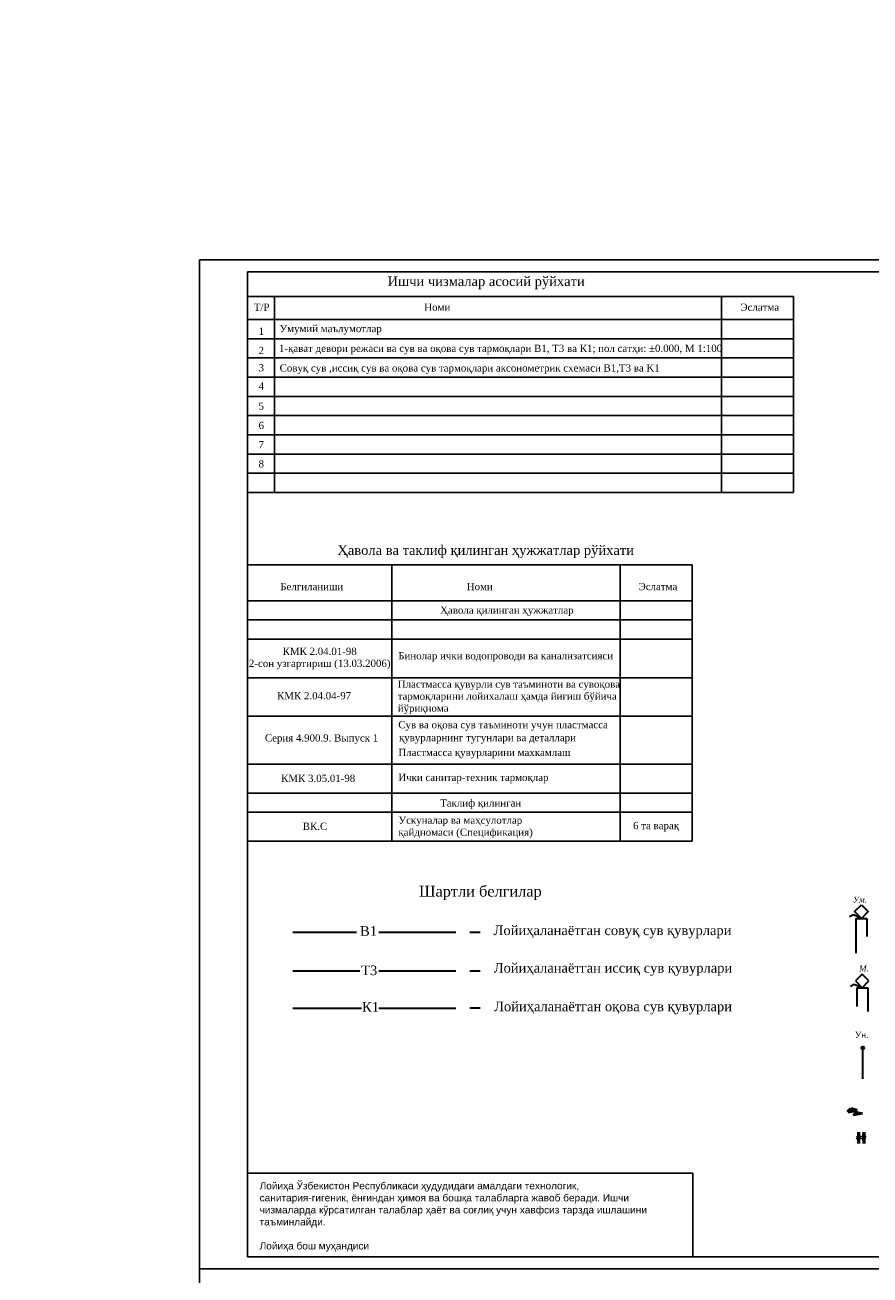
# Model space of a CAD drawing. Extents: x 4114239 to 5838486, y 780458 to 1383318.
# Tile 191 of 231: x 4440691 to 4475858, y 1328746 to 1380766. Entities that reach past the tile are written whole.
import ezdxf

# ---------------------------------------------------------------- set-up
doc = ezdxf.new("R2010")
doc.units = 0
doc.header["$MEASUREMENT"] = 0
doc.linetypes.add('{ Half Dash }', pattern=[0])
doc.layers.add('7', color=7, linetype='Continuous')
doc.layers.add('рамка', color=206, linetype='Continuous')
for name, color, linetype, lineweight in [('B1', 5, 'Continuous', 53), ('T3', 1, 'Continuous', 53), ('В1', 160, 'Continuous', 25), ('К1', 7, 'Continuous', 15), ('Основные', 160, 'Continuous', 40), ('Т3', 10, 'Continuous', 25)]:
    doc.layers.add(name, color=color, linetype=linetype, lineweight=lineweight)
doc.styles.add('NIA', font='times.ttf')
doc.styles.add('RomanS', font='romans.shx')
doc.styles.add('seviyorum', font='times.ttf')
doc.styles.add('TIMES', font='times.ttf', dxfattribs={"height": 3})
doc.styles.add('ГОСТ 250', font='isocpeui.ttf', dxfattribs={"height": 300})
doc.styles.add('Электрика', font='arial.ttf')

# ---------------------------------------------------------------- blocks, each defined once
blk = doc.blocks.new('lklfghlg')
at = {"layer": 'B1', "ltscale": 10}
for p, q in [((565312, -234548), (565487, -234767)), ((565487, -234548), (565312, -234548)), ((565312, -234985), (565487, -234767)), ((565487, -234985), (565312, -234985)), ((565661, -234548), (565487, -234767)), ((565487, -234548), (565661, -234548)), ((565661, -234985), (565487, -234767)), ((565487, -234985), (565661, -234985))]:
    blk.add_line(p, q, dxfattribs=at)
blk = doc.blocks.new('zadvijka11')
at = {"layer": 'T3', "ltscale": 10}
for p, q in [((565312, -234548), (565487, -234767)), ((565487, -234548), (565312, -234548)), ((565312, -234985), (565487, -234767)), ((565487, -234985), (565312, -234985)), ((565661, -234548), (565487, -234767)), ((565487, -234548), (565661, -234548)), ((565661, -234985), (565487, -234767)), ((565487, -234985), (565661, -234985))]:
    blk.add_line(p, q, dxfattribs=at)

msp = doc.modelspace()

# ---------------------------------------------------------------- hatches: boundary and pattern name
at = {"layer": 'В1', "linetype": '{ Half Dash }', "lineweight": 35}
h = msp.add_hatch(color=256, dxfattribs=at)
h.set_gradient(color1=(46, 29, 195), color2=(89, 73, 228), one_color=1, tint=0.59)
h.paths.add_polyline_path([(4475518.7204, 1338239.9451, -1), (4475599.2533, 1338159.1153, -1)])

# ---------------------------------------------------------------- linework, layer by layer
at = {"color": 0}
for p, q in [((4447956.0865, 1370995.9427), (4507356.0865, 1370995.9427)), ((4447956.0865, 1328995.9427), (4447956.0865, 1370995.9427)), ((4449956.0865, 1370495.9427), (4506856.0865, 1370495.9427)), ((4449956.0865, 1329495.9427), (4449956.0865, 1370495.9427)), ((4506856.0865, 1329495.9427), (4449956.0865, 1329495.9427)), ((4507356.0865, 1328995.9427), (4447956.0865, 1328995.9427))]:
    msp.add_line(p, q, dxfattribs=at)
at = {"lineweight": -3}
for p, q in [((4449956.0865, 1369466.2344), (4472671.8711, 1369466.2344)), ((4451073.1119, 1369466.2344), (4451073.1119, 1361311.6873)), ((4469671.8711, 1361311.6873), (4469671.8711, 1369466.2344)), ((4472671.8711, 1369466.2344), (4472671.8711, 1361311.6873)), ((4449956.0865, 1368511.6873), (4472671.8711, 1368511.6873)), ((4449956.0865, 1367711.6873), (4472671.8711, 1367711.6873)), ((4449956.0865, 1366911.6873), (4472671.8711, 1366911.6873)), ((4449956.0865, 1366111.6873), (4472671.8711, 1366111.6873)), ((4449956.0865, 1365311.6873), (4472671.8711, 1365311.6873)), ((4449956.0865, 1364511.6873), (4472671.8711, 1364511.6873)), ((4449956.0865, 1363711.6873), (4472671.8711, 1363711.6873)), ((4449956.0865, 1362911.6873), (4472671.8711, 1362911.6873)), ((4449956.0865, 1362111.6873), (4472671.8711, 1362111.6873)), ((4449956.0865, 1361311.6873), (4472671.8711, 1361311.6873)), ((4449956.0865, 1358305.9427), (4468456.0865, 1358305.9427)), ((4449956.0865, 1358305.9427), (4449956.0865, 1346800.5632)), ((4455956.0865, 1358305.9427), (4455956.0865, 1346800.5632)), ((4465456.0865, 1346800.5632), (4465456.0865, 1358305.9427)), ((4468456.0865, 1346800.5632), (4468456.0865, 1358305.9427)), ((4449956.0865, 1356805.9427), (4468456.0865, 1356805.9427)), ((4449956.0865, 1356005.9427), (4468456.0865, 1356005.9427)), ((4449956.0865, 1355205.9427), (4468456.0865, 1355205.9427)), ((4449956.0865, 1353598.4825), (4468456.0865, 1353598.4825)), ((4449956.0865, 1351998.4825), (4468456.0865, 1351998.4825)), ((4449956.0865, 1349998.4825), (4468456.0865, 1349998.4825)), ((4449956.0865, 1348800.5632), (4468456.0865, 1348800.5632)), ((4449956.0865, 1348000.5632), (4468456.0865, 1348000.5632)), ((4449956.0865, 1346800.5632), (4468456.0865, 1346800.5632))]:
    msp.add_line(p, q, dxfattribs=at)
at = {"linetype": '{ Half Dash }', "lineweight": 35}
for p, q in [((4475172.0095, 1343729.4097), (4475009.7271, 1343644.8268)), ((4475502.3915, 1343585.9441), (4475172.0095, 1343729.4097)), ((4475219.5488, 1343868.7868), (4475502.3915, 1344151.6295)), ((4475502.3915, 1343585.9441), (4475219.5488, 1343868.7868)), ((4475502.3915, 1344151.6295), (4475785.2342, 1343868.7868)), ((4475785.2342, 1343868.7868), (4475502.3915, 1343585.9441)), ((4459208.3584, 1343016.7846), (4459637.1245, 1343016.7846)), ((4459208.3584, 1341409.0638), (4459637.1245, 1341409.0638)), ((4475533.78, 1341264.158), (4475250.9373, 1340981.3152)), ((4475816.6227, 1340981.3152), (4475533.78, 1341264.158)), ((4475203.398, 1340841.9381), (4475041.1156, 1340757.3552)), ((4475533.78, 1340698.4725), (4475203.398, 1340841.9381)), ((4475250.9373, 1340981.3152), (4475533.78, 1340698.4725)), ((4475533.78, 1340698.4725), (4475816.6227, 1340981.3152)), ((4459208.3584, 1339858.1802), (4459637.1245, 1339858.1802))]:
    msp.add_line(p, q, dxfattribs=at)
at = {"color": 5, "lineweight": 30}
for q in [(4475273.2227, 1342140.6956), (4475502.3915, 1343585.9441)]:
    msp.add_line((4475273.5791, 1343585.9441), q, dxfattribs=at)
msp.add_lwpolyline([(4449956.0865, 1329495.9427), (4468489.8865, 1329495.9427), (4468489.8865, 1332979.3178), (4449956.0865, 1332979.3178)], close=True)
at = {"layer": '7', "ltscale": 0.001}
msp.add_lwpolyline([(4447956.0865, 1328995.9427), (4507356.0865, 1328995.9427), (4507356.0865, 1286995.9427), (4447956.0865, 1286995.9427)], close=True, dxfattribs=at)
at = {"layer": 'B1', "lineweight": 40, "ltscale": 10}
for p, q in [((4475163.809, 1335394.5755), (4475229.2337, 1335460.0002)), ((4475163.809, 1335394.5755), (4475543.2035, 1335460.0002)), ((4475229.2337, 1335460.0002), (4475294.6584, 1335525.4248)), ((4475294.6584, 1335525.4248), (4475543.2035, 1335460.0002))]:
    msp.add_line(p, q, dxfattribs=at)
at = {"layer": 'B1', "ltscale": 10}
for p, q in [((4475599.3415, 1334693.4537), (4475599.3415, 1334547.895)), ((4475599.3415, 1334388.7058), (4475599.3415, 1334222.0724))]:
    msp.add_line(p, q, dxfattribs=at)
at = {"layer": 'T3', "ltscale": 10}
for p, q in [((4474941.0235, 1335540.0132), (4475006.4482, 1335605.4379)), ((4474941.0235, 1335540.0132), (4475320.4179, 1335605.4379)), ((4475006.4482, 1335605.4379), (4475071.8729, 1335670.8626)), ((4475071.8729, 1335670.8626), (4475320.4179, 1335605.4379)), ((4475382.6057, 1334692.9119), (4475382.6057, 1334547.3532)), ((4475382.6057, 1334388.164), (4475382.6057, 1334213.3832))]:
    msp.add_line(p, q, dxfattribs=at)
at = {"layer": 'В1', "linetype": '{ Half Dash }', "lineweight": 35}
for p, q in [((4451841.8195, 1343011.3519), (4454485.9561, 1343011.3519)), ((4455413.2163, 1343011.3519), (4458617.8149, 1343011.3519)), ((4475533.78, 1340698.4725), (4475762.5923, 1340698.4725)), ((4475762.5923, 1340698.4725), (4475762.5923, 1339711.2051)), ((4475558.9868, 1336907.8497), (4475558.9868, 1338199.5302))]:
    msp.add_line(p, q, dxfattribs=at)
msp.add_circle((4475558.9868, 1338199.5302), 57.0504, dxfattribs=at)
at = {"layer": 'К1', "linetype": '{ Half Dash }', "lineweight": 35}
for p, q in [((4451841.8195, 1339852.7475), (4454699.6237, 1339852.7475)), ((4455413.2163, 1339852.7475), (4458617.8149, 1339852.7475))]:
    msp.add_line(p, q, dxfattribs=at)
at = {"layer": 'рамка', "lineweight": -3}
msp.add_line((4468456.0865, 1346800.5632), (4468456.0865, 1346800.7472), dxfattribs=at)
at = {"layer": 'Т3', "linetype": '{ Half Dash }', "lineweight": 35}
for p, q in [((4475502.3915, 1343585.9441), (4475731.2038, 1343585.9441)), ((4475731.2038, 1343585.9441), (4475731.2038, 1342830.7051)), ((4451841.8195, 1341403.6311), (4454622.7788, 1341403.6311)), ((4455413.2163, 1341403.6311), (4458617.8149, 1341403.6311)), ((4475304.9676, 1340698.4725), (4475304.6834, 1339925.9088)), ((4475304.9676, 1340698.4725), (4475533.78, 1340698.4725))]:
    msp.add_line(p, q, dxfattribs=at)

# ---------------------------------------------------------------- block references
at = {"layer": 'B1', "xscale": 0.3649791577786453, "yscale": 0.3649791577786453, "zscale": 0.3649791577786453}
msp.add_blockref('lklfghlg', (4269208.5481, 1420153.1819), dxfattribs=at)
at = {"layer": 'T3', "ltscale": 10, "xscale": -0.3649791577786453, "yscale": 0.3649791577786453, "zscale": 0.3649791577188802}
msp.add_blockref('zadvijka11', (4681774.2254, 1420152.6401), dxfattribs=at)

# ---------------------------------------------------------------- texts
at = {"lineweight": -3, "style": 'seviyorum'}
for s, height, p in [('Ишчи чизмалар асосий рўйхати ', 400, (4455779.1995, 1369902.1613)), ('Т/Р', 300, (4450213.692, 1368870.4121)), ('Номи', 300, (4457306.359, 1368870.7536)), ('Эслатма', 300, (4470463.6107, 1368870.7536)), ('1', 300, (4450410.9794, 1367871.6873)), ('Умумий маълумотлар ', 300, (4451281.2596, 1367983.2455)), ('2', 300, (4450410.9794, 1367071.6873)), ('1-қават девори режаси ва сув ва оқова сув тармоқлари В1, Т3 ва К1; пол сатҳи: %%P0.000, М 1:100 ', 300, (4451261.1132, 1367160.9513)), ('3', 300, (4450410.9794, 1366352.9373)), ('Совуқ сув ,иссиқ сув ва оқова сув тармоқлари аксонометрик схемаси В1,Т3 ва K1 ', 300, (4451288.0334, 1366343.6742)), ('4', 300, (4450410.9794, 1365591.8247)), ('5', 300, (4450410.9794, 1364752.9373)), ('6', 300, (4450410.9794, 1363952.9373)), ('7', 300, (4450410.9794, 1363152.9373)), ('8', 300, (4450410.9794, 1362352.9373)), ('Ҳавола ва таклиф қилинган ҳужжатлар рўйхати ', 400, (4453691.0681, 1358714.3124)), ('Белгиланиши ', 300, (4451316.0865, 1357245.9427)), ('Номи', 300, (4459076.0865, 1357245.9427)), ('Эслатма', 300, (4466225.9491, 1357245.9427)), ('Ҳавола қилинган ҳужжатлар', 300, (4457966.0865, 1356265.9427)), ('Бинолар ички водопроводи ва канализатсияси', 300, (4456226.0865, 1354367.0403)), ('КМК 2.04.04-97', 300, (4451179.3257, 1352704.5569)), ('Сув ва оқова сув таъминоти учун пластмасса', 300, (4456226.0865, 1351498.4825)), ('Серия 4.900.9. Выпуск 1', 300, (4450674.0775, 1350947.6537)), (' қувурларнинг тугунлари ва деталлари', 300, (4456142.888, 1350960.4473)), ('Пластмасса қувурларини махкамлаш', 300, (4456226.0865, 1350344.6428)), ('КМК 3.05.01-98', 300, (4451349.9479, 1349266.6605)), ('Ички санитар-техник тармоқлар', 300, (4456226.0865, 1349304.4098)), ('Таклиф қилинган ', 300, (4457966.0865, 1348239.4034)), ('ВК.С', 300, (4452247.8515, 1347268.6632))]:
    msp.add_text(s, height=height, dxfattribs=at).set_placement(p)
at = {"lineweight": -3, "char_height": 300}
for s, insert, width, attachment_point, style in [('{\\fTimes New Roman|b0|i0|c204|p18;КМК 2.04.01-98 \\P2-сон узгартириш (13.03.2006)}', (4452956.0865, 1354402.2126), 5745.393655, 5, 'RomanS'), ('{\\fTimes New Roman|b0|i0|c204|p18;Пластмасса қувурли сув таъминоти ва сувоқова тармоқларини лойихалаш ҳамда йиғиш бўйича йўриқнома}', (4456205.9633, 1353484.978), 9762.754335, 1, 'RomanS'), ('{\\C0;Лойиҳа Ўзбекистон Республикаси ҳудудидаги амалдаги технологик, санитария-гигеник, ёнғиндан ҳимоя ва бошқа талабларга жавоб беради. Ишчи чизмаларда кўрсатилган талаблар ҳаёт ва соғлиқ учун хавфсиз тарзда ишлашини таъминлайди.\\P\\PЛойиҳа бош муҳандиси                                                                            }', (4450456.0865, 1331163.242), 16748.061283, 4, 'Электрика')]:
    msp.add_mtext(s, dxfattribs=dict(at, insert=insert, width=width, attachment_point=attachment_point, style=style))
at = {"lineweight": 25, "insert": (4456231.7102, 1347822.8487), "char_height": 300, "width": 7385.984859, "attachment_point": 1, "style": 'seviyorum'}
msp.add_mtext('Ускуналар ва маҳсулотлар қайдномаси (Спецификация) ', dxfattribs=at)
at = {"ltscale": 100, "insert": (4466956.0865, 1347400.5632), "char_height": 300, "width": 1872.64672, "attachment_point": 5, "style": 'seviyorum'}
msp.add_mtext('6 та варақ', dxfattribs=at)
at = {"linetype": '{ Half Dash }', "lineweight": 35, "insert": (4459643.1606, 1344942.255), "char_height": 450, "width": 7853.284379, "attachment_point": 2, "style": 'TIMES'}
msp.add_mtext('{\\C0;Шартли белгилар }', dxfattribs=at)
at = {"layer": 'B1', "color": 7, "ltscale": 7, "insert": (4475794.6343, 1338866.9622), "char_height": 250, "width": 1942.041988, "attachment_point": 3, "style": 'NIA', "bg_fill": 3, "box_fill_scale": 1, "bg_fill_color": 256, "bg_fill_transparency": 3997695}
msp.add_mtext('Ун. ', dxfattribs=at)
at = {"layer": 'В1', "linetype": '{ Half Dash }', "lineweight": 35, "char_height": 400, "attachment_point": 2, "style": 'TIMES'}
for s, insert, width in [('В{\\fTimes New Roman|b0|i0|c238|p18;1}', (4454988.339, 1343263.5413), 621.159337), ('Лойиҳаланаётган совуқ сув қувурлари', (4465144.0769, 1343291.4718), 11417.030739)]:
    msp.add_mtext(s, dxfattribs=dict(at, insert=insert, width=width))
at = {"layer": 'К1', "linetype": '{ Half Dash }', "lineweight": 35, "char_height": 400, "attachment_point": 2, "style": 'TIMES'}
for s, insert, width in [('К1', (4455072.4438, 1340105.157), 909.829796), ('{\\C102;Лойиҳаланаётган оқова сув қувурлари}', (4465164.0205, 1340122.9345), 14000.273671)]:
    msp.add_mtext(s, dxfattribs=dict(at, insert=insert, width=width))
at = {"layer": 'Основные', "color": 0, "char_height": 351, "attachment_point": 1, "style": 'ГОСТ 250'}
for s, insert, width in [('\\pi1037;                                                                 бассейна и не разрушает конструкции бассейна. Если значение pH слишком высокое (больше 8.0), то эффективность дезинфекции снижается, вода может помутнеть, а также возможно отложение осадка.\\P\\pi0;Если уровень pH слишком низкий (меньше 7.0), то вода будет вызывать раздражение слизистых и кожи у посетителей, а материалы бассейна могут подвергаться коррозии.\\P\\pi1037;Во избежание резких скачков уровня pH при добавлении различных химикатов необходимо поддерживать достаточный уровень общей щелочности воды. Этот параметр складывается из растворенных карбонатов, бикарбонатов и гидроксидов, и его рекомендуемое значение составляет порядка 100-120 мг/л . Эти вещества действуют в качестве буфера, предотвращая резкое изменение pH при добавлении кислот или щелочей.\\P\\pi0;Для корректировки уровня pH используются следующие реагенты:\\P \\P\\P ', (4350412.7988, 1380726.1656), 16962.4), ('\\pi1037;^IДля увеличения pH\\P\\pi0; - Карбонат натрия (Na2CO3) или стиральная сода, так называемый pH-Плюс. Это соединение характеризуется значением pH 10, его введение также повышает общую щелочность воды.\\P \\P \\P\\P ', (4350225.9939, 1371295.1783), 16962.4), ('\\pi1477,t1.755e+004; - Гидроксид натрия (NaOH) или каустическая сода. Это соединение обладает сильными основными свойствами (pH порядка 14) и требует специальных мер предосторожности при обращении. Добавление гидроксида также приводит к увеличению щелочности.\\P ^IДля понижения уровня pH\\P - Гидросульфат натрия (NaHSO4), бисульфат натрия или сухая кислота, так называемый pH-минус. Это соединение выпускается в виде кристаллического порошка или гранул. Раствор этого соединения имеет pH 1. Обычно гидросульфат сначала растворяют в пластиковом контейнере, а потом добавляют в разные части в бассейн. При его использовании в воде увеличивается содержание сульфата.\\P - Гидрохлористая (соляная) кислота (HСl) является одним из самых дешевых реагентов. Однако, при обращении с ней требуется соблюдать меры предосторожности, поскольку концентрированный раствор (порядка 32%) кислоты химически высокоактивен. Рекомендуется разбавлять концентрат в пластиковой посуде перед добавлением в бассейн.\\P{\\fISOCTEUR|b0|i0|c204|p49;Внимание\\fISOCTEUR|b0|i0|c0|p49;! \\fISOCTEUR|b0|i0|c204|p49;Всегда\\fISOCTEUR|b0|i0|c0|p49; \\fISOCTEUR|b0|i0|c204|p49;добавляйте\\fISOCTEUR|b0|i0|c0|p49; \\fISOCTEUR|b0|i0|c204|p49;кислоту\\fISOCTEUR|b0|i0|c0|p49; \\fISOCTEUR|b0|i0|c204|p49;к\\fISOCTEUR|b0|i0|c0|p49; \\fISOCTEUR|b0|i0|c204|p49;воде\\fISOCTEUR|b0|i0|c0|p49;, \\fISOCTEUR|b0|i0|c204|p49;а\\fISOCTEUR|b0|i0|c0|p49; \\fISOCTEUR|b0|i0|c204|p49;не\\fISOCTEUR|b0|i0|c0|p49; \\fISOCTEUR|b0|i0|c204|p49;наоборот\\fISOCTEUR|b0|i1|c0|p49;.\\fISOCTEUR|b1|i1|c0|p49;\\P}Дезинфекция воды в бассейне пролонгированным хлор содержащим реагентом означает:\\P - устранение потенциально опасных бактерий\\P - предотвращение развития водорослей\\P - обеспечение того, что вода нетоксична и не вызывает раздражения кожи и слизистых оболочек.\\P - предотвращение образования нежелательного запаха или вкуса воды.\\PДезинфекция делает воду приятной и безопасной для купающихся.\\PДезинфекция связана с разрушением микроорганизмов: вирусов, бактерий, водорослей, грибков и плесени. Все они присутствуют в большом количестве в окружающей среде. В случае бассейновой воды дезинфекция в основном направлена на борьбу с бактериями и водорослями. Вода в бассейнах является идеальной средой для передачи бактерий от одного человека к другому. Добавление дезинфицирующих агентов в бассейн приводит к быстрой гибели бактерий, что снижает риск заражения. ', (4350103.1799, 1368967.7004), 17011.8), ('\\pi1037;\\PВодоросли являются естественной формой растительной жизни. Они присутствуют во всех природных водоемах - реках, озерах и т. д. Присутствие водорослей в бассейне является крайне нежелательным, так как рост колоний водорослей приводит к помутнению воды и делает элементы конструкции бассейна скользкими и опасными. Процесс дезинфекции должен эффективно сдерживать развитие водорослей, но иногда приходится прибегать к использованию дополнительных химикатов - альгицидов.\\PВ случае правильного ухода за водой и адекватной дезинфекции в бассейне не происходит передача вирусных инфекций.  Существуют два организма, особенно устойчивых к дезинфекции - патогенные цисты CRYPTOSPORIDIUM и GIARDIA. Эти микроскопические простейшие широко встречаются в окружающей среде.   Хотя эти организмы и устойчивы к дезинфекции, они крупнее чем, например, бактерии, и поэтому могут эффективно удаляться флоккуляцией с последующей фильтрацией.\\PСами купающиеся вносят в воду ряд загрязнителей. Наиболее важными из них являются азот-содержащие соединения пота и мочи, которые, находясь в аммонийной (положительно заряженной) форме, реагируют с некоторыми дезинфицирующими агентами с образованием побочных продуктов, вызывающих раздражение. Для снижения отрицательного эффекта их действия требуется использование специальных реагентов или разбавление воды.  ^I{\\fISOCPEUR|b1|i1|c204|p34; \\P} ^I{\\fISOCPEUR|b1|i1|c204|p34; }  В настоящий момент гипохлорит натрия является самым популярным дезинфицирующим агентом для бассейнов. Производители предлагают гипохлорит натрия либо в виде концентрированного раствора, представляющего  собой бледно-желтую жидкость с запахом бытового отбеливателя. Коммерческие жидкие препараты содержат от 10 до 15% хлора. ', (4311654.6754, 1338295.7801), 18421.135735)]:
    msp.add_mtext(s, dxfattribs=dict(at, insert=insert, width=width))
at = {"layer": 'Основные', "color": 0, "ltscale": 100, "char_height": 270, "width": 19998.194193, "attachment_point": 1, "style": 'ГОСТ 250'}
for s, insert in [('\\pi4483.7;{\\W0.95;План на отметке+3,300 с привязкой оборудования и аксессуаров}', (4308049.2878, 1375967.7534)), ('\\pi5669.4;{\\W0.95;План на отметке ±0.000 с привязкой оборудования}', (4306903.9909, 1375209.1217)), ('\\pi3887;{\\C7;План и узлы с закладными в чаше бассейна и комп. рез. на 1 этапе}', (4308646.4474, 1374428.2988)), ('\\pi2599.7;План насосно-фильтрационной станции с обвязкой оборудования. Вид по "а", "б".', (4309880.9503, 1373603.9197)), ('\\pi3565.3;Монтажная схема по обвязке чаши и насосно-фильтрационной станции', (4308889.2613, 1372803.7624)), ('\\pi4264.3;Монтажная схема по обвязке насосно-фильтрационной станции', (4308186.3015, 1372007.5784)), ('\\pi2964.1;План насосно-фильтрационной станции с деталировкой обвязки оборудования  ', (4309457.2346, 1370386.8211)), ('\\pi3306.7;План на отм. 3,300. Стройзадание по глубинам и разметке чаши бассейна ', (4309151.3713, 1367184.7307)), ('\\pi3213.7;План на отм. 3,300. Стройзадание по отверстиям, приямкам чаши бассейна ', (4309217.0494, 1366399.6863))]:
    msp.add_mtext(s, dxfattribs=dict(at, insert=insert))
at = {"layer": 'Т3', "linetype": '{ Half Dash }', "lineweight": 35, "char_height": 250, "width": 535.484859}
for s, insert, attachment_point in [('{\\fTimes New Roman|b0|i1|c204|p18;\\C0;Ум.}', (4475734.4957, 1344497.3488), 3), ('{\\fTimes New Roman|b0|i1|c204|p18;\\C0;М.}', (4475402.4648, 1341629.8772), 1)]:
    msp.add_mtext(s, dxfattribs=dict(at, insert=insert, attachment_point=attachment_point))
at = {"layer": 'Т3', "linetype": '{ Half Dash }', "lineweight": 35, "char_height": 400, "attachment_point": 2, "style": 'TIMES'}
for s, insert, width in [('\\pt112;Т3', (4455015.1665, 1341625.6999), 611.065609), ('Лойиҳаланаётган иссиқ сув қувурлари', (4465161.6917, 1341729.977), 12230.459914)]:
    msp.add_mtext(s, dxfattribs=dict(at, insert=insert, width=width))

doc.saveas('drawing.dxf')
